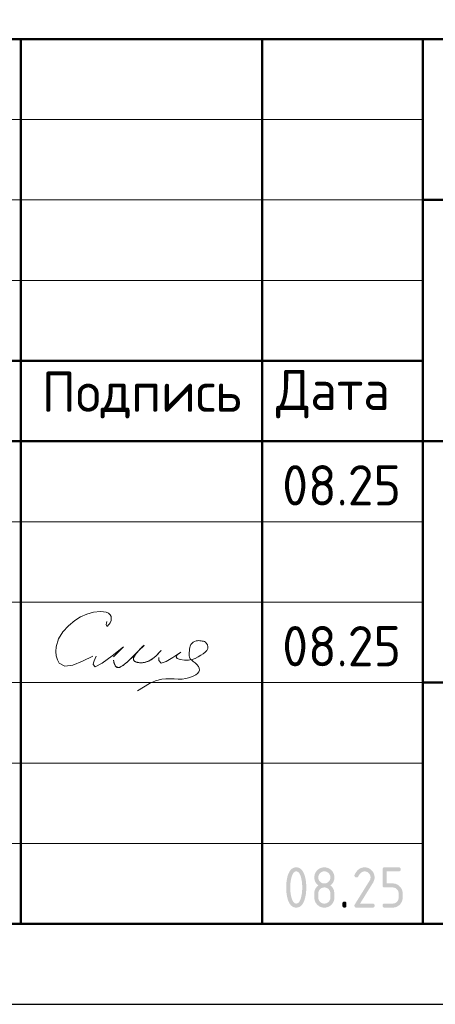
# Model space of a CAD drawing. Header units: millimetres. Extents: x 0 to 21000, y -5 to 14850.
# Tile 3 of 18: x 13496 to 14789, y 0 to 3060. Entities that reach past the tile are written whole.
import ezdxf

# ---------------------------------------------------------------- set-up
doc = ezdxf.new("R2010")
doc.units = ezdxf.units.MM
doc.layers.add('Standard', color=7, linetype='Continuous', lineweight=25)
doc.styles.add('ISOCPEUR', font='txt')

msp = doc.modelspace()

# ---------------------------------------------------------------- hatches: boundary and pattern name
at = {"layer": 'Standard', "linetype": 'Continuous', "lineweight": 25, "transparency": 33554687}
h = msp.add_hatch(color=7, dxfattribs=at)
h.paths.add_polyline_path([(14374.9, 363.1), (14374.9, 367), (14374.7, 370.8), (14374.5, 374.6), (14374.1, 378.2), (14373.7, 381.9), (14373.1, 385.4), (14372.4, 389), (14371.6, 392.4), (14371, 395), (14370.3, 397.3), (14369.6, 399.5), (14368.8, 401.5), (14368, 403.4), (14367.1, 405), (14366.2, 406.6), (14365.3, 407.9), (14364.3, 409.2), (14363.3, 410.2), (14362.2, 411.2), (14361.1, 411.8), (14360, 412.5), (14358.8, 412.8), (14357.5, 413.1), (14356.2, 413.1), (14355, 413.1), (14353.8, 412.8), (14352.6, 412.5), (14351.4, 411.8), (14350.3, 411.2), (14349.3, 410.2), (14348.2, 409.2), (14347.3, 407.9), (14346.3, 406.6), (14345.5, 405), (14344.6, 403.4), (14343.8, 401.4), (14343, 399.5), (14342.3, 397.2), (14341.6, 394.9), (14341, 392.3), (14340.1, 388.8), (14339.5, 385.2), (14338.8, 381.6), (14338.4, 378), (14338, 374.4), (14337.8, 370.6), (14337.6, 366.9), (14337.6, 363.1), (14337.6, 359.3), (14337.8, 355.5), (14338, 351.8), (14338.4, 348.1), (14338.8, 344.5), (14339.4, 340.9), (14340, 337.3), (14340.9, 333.9), (14341.5, 331.3), (14342.2, 329), (14342.9, 326.8), (14343.7, 324.8), (14344.5, 322.9), (14345.4, 321.3), (14346.3, 319.6), (14347.2, 318.4), (14348.2, 317.1), (14349.2, 316.1), (14350.3, 315.1), (14351.4, 314.5), (14352.5, 313.8), (14353.7, 313.5), (14354.9, 313.2), (14356.2, 313.2), (14357.5, 313.2), (14358.8, 313.5), (14360, 313.8), (14361.1, 314.5), (14362.2, 315.1), (14363.3, 316.1), (14364.3, 317.1), (14365.3, 318.4), (14366.2, 319.6), (14367.1, 321.3), (14368, 322.9), (14368.8, 324.8), (14369.6, 326.8), (14370.3, 329), (14371, 331.3), (14371.6, 333.9), (14372.4, 337.3), (14373.1, 340.9), (14373.7, 344.5), (14374.1, 348.1), (14374.5, 351.8), (14374.7, 355.5), (14374.9, 359.3)])
h.paths.add_polyline_path([(14387.4, 363.1), (14387.4, 360.4), (14387.4, 357.7), (14387.3, 355), (14387.1, 352.3), (14386.9, 349.7), (14386.7, 347.2), (14386.4, 344.7), (14386.1, 342.3), (14385.7, 339.9), (14385.3, 337.6), (14384.9, 335.3), (14384.4, 333), (14383.8, 330.8), (14383.2, 328.7), (14382.6, 326.5), (14382, 324.5), (14381, 321.5), (14379.8, 318.9), (14378.6, 316.3), (14377.3, 314.1), (14376, 311.8), (14374.6, 310), (14373.1, 308.1), (14371.5, 306.6), (14369.9, 305.1), (14368.1, 304), (14366.4, 302.9), (14364.5, 302.1), (14362.6, 301.4), (14360.5, 301), (14358.5, 300.6), (14356.2, 300.6), (14354, 300.6), (14352, 301), (14349.9, 301.4), (14348, 302.1), (14346.1, 302.9), (14344.3, 304), (14342.6, 305.1), (14341, 306.6), (14339.4, 308.1), (14337.9, 309.9), (14336.5, 311.8), (14335.2, 314), (14333.9, 316.2), (14332.7, 318.8), (14331.5, 321.4), (14330.5, 324.4), (14329.8, 326.4), (14329.2, 328.6), (14328.6, 330.7), (14328.1, 332.9), (14327.6, 335.2), (14327.2, 337.5), (14326.8, 339.8), (14326.4, 342.2), (14326.1, 344.7), (14325.8, 347.2), (14325.6, 349.7), (14325.4, 352.3), (14325.2, 354.9), (14325.1, 357.6), (14325.1, 360.3), (14325.1, 363.1), (14325.1, 365.9), (14325.1, 368.7), (14325.2, 371.4), (14325.4, 374), (14325.6, 376.6), (14325.8, 379.1), (14326.1, 381.6), (14326.4, 384), (14326.8, 386.5), (14327.2, 388.8), (14327.6, 391.1), (14328.1, 393.3), (14328.6, 395.6), (14329.2, 397.7), (14329.8, 399.8), (14330.5, 401.9), (14331.5, 404.8), (14332.7, 407.4), (14333.9, 410), (14335.2, 412.3), (14336.5, 414.5), (14337.9, 416.4), (14339.4, 418.2), (14341, 419.7), (14342.6, 421.2), (14344.3, 422.3), (14346.1, 423.4), (14348, 424.2), (14349.9, 424.9), (14352, 425.3), (14354, 425.6), (14356.2, 425.6), (14358.5, 425.6), (14360.5, 425.3), (14362.6, 424.9), (14364.5, 424.2), (14366.4, 423.4), (14368.1, 422.3), (14369.9, 421.2), (14371.5, 419.7), (14373.1, 418.2), (14374.6, 416.3), (14376, 414.5), (14377.3, 412.2), (14378.6, 410), (14379.8, 407.4), (14381, 404.8), (14382, 401.8), (14382.6, 399.7), (14383.2, 397.6), (14383.8, 395.5), (14384.4, 393.3), (14384.9, 391), (14385.3, 388.7), (14385.7, 386.4), (14386.1, 384), (14386.4, 381.6), (14386.7, 379.1), (14386.9, 376.5), (14387.1, 373.9), (14387.3, 371.3), (14387.4, 368.6), (14387.4, 365.9)], flags=16)
h = msp.add_hatch(color=7, dxfattribs=at)
h.paths.add_polyline_path([(14443.7, 313.2), (14445.6, 313.2), (14447.4, 313.5), (14449.2, 313.8), (14450.9, 314.5), (14452.6, 315.2), (14454.1, 316.2), (14455.6, 317.2), (14456.9, 318.6), (14458.3, 320), (14459.3, 321.5), (14460.3, 323), (14461, 324.7), (14461.7, 326.3), (14462, 328.1), (14462.3, 329.9), (14462.3, 331.9), (14462.3, 344.4), (14462.3, 346.4), (14462, 348.1), (14461.7, 349.9), (14461, 351.6), (14460.3, 353.3), (14459.3, 354.8), (14458.2, 356.3), (14456.9, 357.7), (14455.5, 359), (14454, 360.1), (14452.5, 361.1), (14450.8, 361.8), (14449.2, 362.5), (14447.4, 362.8), (14445.6, 363.2), (14443.7, 363.2), (14441.7, 363.2), (14439.9, 362.8), (14438.1, 362.5), (14436.5, 361.8), (14434.8, 361.1), (14433.3, 360.1), (14431.8, 359.1), (14430.4, 357.7), (14429.1, 356.3), (14428.1, 354.8), (14427, 353.3), (14426.4, 351.7), (14425.7, 350), (14425.3, 348.2), (14425, 346.4), (14425, 344.4), (14425, 331.9), (14425, 329.9), (14425.3, 328.1), (14425.7, 326.3), (14426.4, 324.7), (14427, 323), (14428.1, 321.5), (14429.1, 320), (14430.4, 318.6), (14431.8, 317.2), (14433.3, 316.2), (14434.8, 315.2), (14436.5, 314.5), (14438.1, 313.8), (14439.9, 313.5), (14441.7, 313.2)])
h.paths.add_polyline_path([(14443.7, 300.6), (14442.1, 300.6), (14440.5, 300.8), (14438.9, 300.9), (14437.4, 301.2), (14435.9, 301.5), (14434.5, 301.9), (14433.1, 302.4), (14431.7, 302.9), (14430.3, 303.5), (14429, 304.2), (14427.7, 304.9), (14426.4, 305.8), (14425.1, 306.6), (14423.9, 307.6), (14422.7, 308.6), (14421.6, 309.8), (14420.5, 310.9), (14419.5, 312.1), (14418.5, 313.3), (14417.6, 314.6), (14416.8, 315.9), (14416, 317.2), (14415.3, 318.5), (14414.8, 319.9), (14414.2, 321.3), (14413.8, 322.7), (14413.3, 324.1), (14413.1, 325.6), (14412.8, 327.1), (14412.6, 328.7), (14412.5, 330.3), (14412.5, 331.9), (14412.5, 344.4), (14412.5, 346.3), (14412.7, 348.2), (14412.9, 350), (14413.3, 351.8), (14413.7, 353.5), (14414.2, 355.2), (14414.8, 356.8), (14415.6, 358.4), (14416.4, 360), (14417.4, 361.4), (14418.4, 362.9), (14419.5, 364.3), (14420.7, 365.7), (14422.1, 366.9), (14423.4, 368.2), (14425, 369.4), (14423.4, 370.6), (14422.1, 371.9), (14420.7, 373.1), (14419.5, 374.5), (14418.4, 375.9), (14417.4, 377.3), (14416.4, 378.8), (14415.6, 380.4), (14414.8, 381.9), (14414.2, 383.6), (14413.7, 385.3), (14413.3, 387), (14412.9, 388.8), (14412.7, 390.6), (14412.5, 392.4), (14412.5, 394.4), (14412.5, 396), (14412.6, 397.6), (14412.8, 399.1), (14413.1, 400.6), (14413.3, 402.1), (14413.8, 403.6), (14414.2, 405), (14414.8, 406.4), (14415.3, 407.8), (14416, 409.1), (14416.8, 410.4), (14417.6, 411.7), (14418.5, 413), (14419.5, 414.2), (14420.5, 415.4), (14421.6, 416.5), (14422.7, 417.6), (14423.9, 418.6), (14425.1, 419.6), (14426.4, 420.5), (14427.7, 421.4), (14429, 422.1), (14430.3, 422.8), (14431.7, 423.4), (14433.1, 423.9), (14434.5, 424.4), (14435.9, 424.8), (14437.4, 425.1), (14438.9, 425.4), (14440.5, 425.5), (14442.1, 425.6), (14443.7, 425.6), (14445.3, 425.6), (14446.9, 425.5), (14448.4, 425.4), (14449.9, 425.1), (14451.4, 424.8), (14452.8, 424.4), (14454.3, 423.9), (14455.7, 423.4), (14457, 422.8), (14458.4, 422.1), (14459.7, 421.4), (14460.9, 420.5), (14462.2, 419.6), (14463.4, 418.6), (14464.6, 417.6), (14465.7, 416.5), (14466.9, 415.4), (14467.9, 414.2), (14468.9, 413), (14469.7, 411.7), (14470.6, 410.4), (14471.3, 409.1), (14472, 407.8), (14472.6, 406.4), (14473.2, 405), (14473.6, 403.6), (14474, 402.1), (14474.3, 400.6), (14474.6, 399.1), (14474.7, 397.6), (14474.9, 396), (14474.9, 394.4), (14474.9, 392.4), (14474.7, 390.6), (14474.5, 388.8), (14474.1, 387), (14473.7, 385.3), (14473.1, 383.6), (14472.5, 381.9), (14471.7, 380.4), (14471, 378.8), (14470, 377.3), (14469, 375.9), (14467.8, 374.5), (14466.7, 373.1), (14465.3, 371.9), (14463.9, 370.6), (14462.3, 369.4), (14464.6, 367.7), (14466.4, 365.8), (14468.3, 363.9), (14469.7, 361.8), (14471.1, 359.7), (14472.1, 357.4), (14473.1, 355.1), (14473.7, 352.6), (14473.9, 352), (14474, 351.2), (14474.1, 350.4), (14474.2, 349.5), (14474.3, 348.5), (14474.4, 347.4), (14474.5, 346.2), (14474.6, 344.9), (14474.6, 343.6), (14474.7, 342.2), (14474.8, 340.7), (14474.8, 339.1), (14474.8, 337.5), (14474.8, 335.7), (14474.9, 333.9), (14474.9, 331.9), (14474.9, 330.3), (14474.7, 328.7), (14474.6, 327.1), (14474.3, 325.6), (14474, 324.1), (14473.6, 322.7), (14473.2, 321.3), (14472.6, 319.9), (14472, 318.5), (14471.3, 317.2), (14470.6, 315.9), (14469.7, 314.6), (14468.9, 313.3), (14467.9, 312.1), (14466.9, 310.9), (14465.7, 309.8), (14464.6, 308.6), (14463.4, 307.6), (14462.2, 306.6), (14460.9, 305.8), (14459.7, 304.9), (14458.4, 304.2), (14457, 303.5), (14455.7, 302.9), (14454.3, 302.4), (14452.8, 301.9), (14451.4, 301.5), (14449.9, 301.2), (14448.4, 300.9), (14446.9, 300.8), (14445.3, 300.6)], flags=16)
h.paths.add_polyline_path([(14443.7, 375.6), (14445.6, 375.6), (14447.4, 376), (14449.2, 376.3), (14450.9, 377), (14452.6, 377.7), (14454.1, 378.7), (14455.6, 379.7), (14456.9, 381.1), (14458.3, 382.4), (14459.3, 383.9), (14460.3, 385.4), (14461, 387.1), (14461.7, 388.8), (14462, 390.6), (14462.3, 392.4), (14462.3, 394.4), (14462.3, 396.3), (14462, 398.1), (14461.7, 399.9), (14461, 401.6), (14460.3, 403.2), (14459.3, 404.7), (14458.2, 406.2), (14456.9, 407.6), (14455.5, 409), (14454, 410), (14452.5, 411.1), (14450.8, 411.7), (14449.2, 412.4), (14447.4, 412.8), (14445.6, 413.1), (14443.7, 413.1), (14441.7, 413.1), (14439.9, 412.8), (14438.1, 412.4), (14436.5, 411.7), (14434.8, 411.1), (14433.3, 410), (14431.8, 409), (14430.4, 407.7), (14429.1, 406.3), (14428.1, 404.8), (14427, 403.3), (14426.4, 401.6), (14425.7, 400), (14425.3, 398.1), (14425, 396.3), (14425, 394.4), (14425, 392.4), (14425.3, 390.6), (14425.7, 388.8), (14426.4, 387.1), (14427, 385.4), (14428.1, 383.9), (14429.1, 382.4), (14430.4, 381.1), (14431.8, 379.7), (14433.3, 378.7), (14434.8, 377.7), (14436.5, 377), (14438.1, 376.3), (14439.9, 376), (14441.7, 375.6)])
for points in [[(14568.6, 425.6), (14570.2, 425.6), (14571.8, 425.5), (14573.3, 425.4), (14574.8, 425.1), (14576.3, 424.8), (14577.8, 424.4), (14579.2, 423.9), (14580.6, 423.4), (14582, 422.8), (14583.3, 422.1), (14584.6, 421.4), (14585.9, 420.5), (14587.1, 419.6), (14588.3, 418.6), (14589.5, 417.6), (14590.7, 416.5), (14591.8, 415.4), (14592.8, 414.2), (14593.8, 413), (14594.7, 411.7), (14595.5, 410.4), (14596.3, 409.1), (14597, 407.8), (14597.5, 406.4), (14598.1, 405), (14598.5, 403.6), (14599, 402.1), (14599.2, 400.6), (14599.5, 399.1), (14599.7, 397.6), (14599.8, 396), (14599.8, 394.4), (14599.8, 392.2), (14599.5, 389.9), (14599.1, 387.7), (14598.4, 385.5), (14597.7, 383.2), (14596.6, 380.9), (14595.6, 378.7), (14594.1, 376.4), (14554.8, 313.2), (14593.6, 313.2), (14594.4, 313.2), (14595, 313.1), (14595.7, 313), (14596.3, 312.8), (14596.9, 312.6), (14597.4, 312.3), (14597.9, 312), (14598.3, 311.6), (14598.7, 311.2), (14598.9, 310.7), (14599.2, 310.2), (14599.4, 309.6), (14599.6, 309.1), (14599.7, 308.4), (14599.8, 307.7), (14599.8, 306.9), (14599.8, 306.1), (14599.7, 305.4), (14599.6, 304.8), (14599.4, 304.2), (14599.2, 303.6), (14598.9, 303.1), (14598.7, 302.6), (14598.3, 302.2), (14597.9, 301.8), (14597.4, 301.5), (14596.9, 301.2), (14596.3, 301), (14595.7, 300.8), (14595, 300.7), (14594.4, 300.6), (14593.6, 300.6), (14543.6, 300.6), (14542.8, 300.6), (14542.1, 300.7), (14541.4, 300.8), (14540.9, 301), (14540.3, 301.2), (14539.8, 301.5), (14539.3, 301.8), (14538.9, 302.2), (14538.5, 302.6), (14538.2, 303.1), (14537.9, 303.6), (14537.7, 304.2), (14537.5, 304.7), (14537.4, 305.4), (14537.3, 306.1), (14537.3, 306.9), (14537.3, 307.8), (14537.6, 308.7), (14537.9, 309.6), (14538.4, 310.5), (14584.2, 384.1), (14585, 385.3), (14585.6, 386.6), (14586.2, 387.9), (14586.5, 389.1), (14586.9, 390.4), (14587.1, 391.7), (14587.3, 393.1), (14587.3, 394.4), (14587.3, 396.3), (14587, 398.1), (14586.6, 399.9), (14585.9, 401.6), (14585.3, 403.2), (14584.2, 404.7), (14583.2, 406.3), (14581.8, 407.6), (14580.5, 409), (14578.9, 410), (14577.4, 411.1), (14575.8, 411.7), (14574.1, 412.4), (14572.3, 412.8), (14570.5, 413.1), (14568.6, 413.1), (14567.3, 413.1), (14566, 412.9), (14564.7, 412.6), (14563.4, 412.1), (14562.1, 411.6), (14560.9, 410.9), (14559.6, 410.2), (14558.4, 409.2), (14557.2, 408.2), (14556, 407), (14554.8, 405.8), (14553.6, 404.3), (14552.4, 402.8), (14551.3, 401.1), (14550.1, 399.4), (14549, 397.4), (14548.6, 396.6), (14548, 396.1), (14547.5, 395.5), (14546.8, 395.1), (14546.1, 394.8), (14545.3, 394.6), (14544.5, 394.4), (14543.6, 394.4), (14542.8, 394.4), (14542.1, 394.5), (14541.4, 394.6), (14540.9, 394.8), (14540.3, 395), (14539.8, 395.3), (14539.3, 395.6), (14538.9, 395.9), (14538.5, 396.3), (14538.2, 396.8), (14537.9, 397.3), (14537.7, 397.9), (14537.5, 398.5), (14537.4, 399.2), (14537.3, 399.8), (14537.3, 400.6), (14537.3, 401.3), (14537.5, 402), (14537.6, 402.6), (14537.9, 403.2), (14539.4, 406), (14540.9, 408.4), (14542.5, 410.9), (14544.2, 413), (14545.9, 415.1), (14547.7, 416.9), (14549.5, 418.6), (14551.4, 420), (14553.3, 421.4), (14555.3, 422.5), (14557.4, 423.5), (14559.5, 424.2), (14561.7, 424.9), (14563.9, 425.3), (14566.2, 425.6)], [(14624.8, 369.4), (14624.8, 419.4), (14624.8, 420.2), (14624.9, 420.9), (14625, 421.5), (14625.2, 422.1), (14625.4, 422.7), (14625.7, 423.2), (14626, 423.7), (14626.4, 424.1), (14626.7, 424.5), (14627.2, 424.8), (14627.7, 425.1), (14628.3, 425.3), (14628.9, 425.4), (14629.6, 425.5), (14630.3, 425.6), (14631, 425.6), (14674.7, 425.6), (14675.4, 425.6), (14676.1, 425.5), (14676.8, 425.4), (14677.4, 425.3), (14678, 425.1), (14678.5, 424.8), (14679, 424.5), (14679.3, 424.1), (14679.7, 423.7), (14680, 423.2), (14680.3, 422.7), (14680.5, 422.1), (14680.7, 421.5), (14680.8, 420.8), (14680.9, 420.2), (14680.9, 419.4), (14680.9, 418.6), (14680.8, 417.9), (14680.7, 417.2), (14680.5, 416.6), (14680.3, 416.1), (14680, 415.6), (14679.7, 415.1), (14679.3, 414.7), (14679, 414.3), (14678.5, 414), (14678, 413.7), (14677.4, 413.5), (14676.8, 413.3), (14676.1, 413.2), (14675.4, 413.1), (14674.7, 413.1), (14637.3, 413.1), (14637.3, 375.7), (14656, 375.7), (14657.6, 375.7), (14659.2, 375.5), (14660.8, 375.4), (14662.2, 375.1), (14663.7, 374.8), (14665.2, 374.4), (14666.6, 373.9), (14668, 373.4), (14669.4, 372.8), (14670.7, 372.1), (14672, 371.4), (14673.3, 370.5), (14674.5, 369.6), (14675.7, 368.6), (14676.9, 367.6), (14678.1, 366.5), (14679.2, 365.3), (14680.2, 364.1), (14681.2, 362.9), (14682.1, 361.7), (14682.9, 360.4), (14683.6, 359.1), (14684.3, 357.7), (14684.9, 356.4), (14685.5, 355), (14685.9, 353.5), (14686.3, 352.1), (14686.6, 350.6), (14686.9, 349.1), (14687, 347.6), (14687.2, 346), (14687.2, 344.4), (14687.2, 331.9), (14687.2, 330.3), (14687, 328.7), (14686.9, 327.2), (14686.6, 325.7), (14686.3, 324.1), (14685.9, 322.7), (14685.5, 321.3), (14684.9, 319.9), (14684.3, 318.5), (14683.6, 317.2), (14682.9, 315.9), (14682, 314.6), (14681.2, 313.3), (14680.2, 312.1), (14679.2, 310.9), (14678, 309.8), (14676.9, 308.6), (14675.7, 307.6), (14674.5, 306.6), (14673.2, 305.8), (14671.9, 304.9), (14670.6, 304.2), (14669.3, 303.5), (14667.9, 302.9), (14666.5, 302.4), (14665.1, 301.9), (14663.7, 301.5), (14662.2, 301.2), (14660.7, 300.9), (14659.1, 300.8), (14657.6, 300.6), (14656, 300.6), (14631, 300.6), (14630.3, 300.6), (14629.6, 300.7), (14628.9, 300.8), (14628.3, 301), (14627.7, 301.2), (14627.2, 301.5), (14626.7, 301.8), (14626.4, 302.2), (14626, 302.6), (14625.7, 303.1), (14625.4, 303.6), (14625.2, 304.2), (14625, 304.8), (14624.9, 305.4), (14624.8, 306.1), (14624.8, 306.9), (14624.8, 307.7), (14624.9, 308.4), (14625, 309.1), (14625.2, 309.6), (14625.4, 310.2), (14625.7, 310.7), (14626, 311.2), (14626.4, 311.6), (14626.7, 312), (14627.2, 312.3), (14627.7, 312.6), (14628.3, 312.8), (14628.9, 313), (14629.6, 313.1), (14630.3, 313.2), (14631, 313.2), (14656, 313.2), (14657.9, 313.2), (14659.7, 313.5), (14661.5, 313.8), (14663.2, 314.5), (14664.9, 315.2), (14666.4, 316.2), (14667.9, 317.2), (14669.2, 318.6), (14670.6, 320), (14671.6, 321.5), (14672.6, 323), (14673.3, 324.7), (14674, 326.3), (14674.3, 328.1), (14674.7, 329.9), (14674.7, 331.9), (14674.7, 344.4), (14674.7, 346.3), (14674.3, 348.1), (14674, 349.9), (14673.3, 351.6), (14672.6, 353.3), (14671.6, 354.8), (14670.6, 356.3), (14669.2, 357.7), (14667.8, 359), (14666.3, 360.1), (14664.8, 361.1), (14663.1, 361.8), (14661.5, 362.5), (14659.7, 362.8), (14657.9, 363.1), (14656, 363.1), (14631, 363.1), (14630.3, 363.1), (14629.6, 363.2), (14628.9, 363.3), (14628.3, 363.5), (14627.7, 363.7), (14627.2, 364), (14626.7, 364.3), (14626.4, 364.7), (14626, 365.1), (14625.7, 365.6), (14625.4, 366.1), (14625.2, 366.7), (14625, 367.2), (14624.9, 367.9), (14624.8, 368.6)], [(14499.9, 313.2), (14499.9, 313.9), (14500, 314.6), (14500.1, 315.3), (14500.3, 315.9), (14500.5, 316.5), (14500.8, 317), (14501.1, 317.5), (14501.5, 317.9), (14501.9, 318.3), (14502.4, 318.5), (14502.8, 318.8), (14503.4, 319), (14504, 319.2), (14504.7, 319.3), (14505.4, 319.4), (14506.2, 319.4), (14507, 319.4), (14507.6, 319.3), (14508.3, 319.2), (14508.9, 319), (14509.5, 318.8), (14510, 318.5), (14510.5, 318.3), (14510.9, 317.9), (14511.3, 317.5), (14511.6, 317), (14511.8, 316.5), (14512, 315.9), (14512.2, 315.3), (14512.3, 314.6), (14512.4, 313.9), (14512.4, 313.2), (14512.4, 306.9), (14512.4, 306.1), (14512.3, 305.4), (14512.2, 304.8), (14512, 304.2), (14511.8, 303.6), (14511.6, 303.1), (14511.3, 302.6), (14510.9, 302.2), (14510.5, 301.8), (14510, 301.5), (14509.5, 301.2), (14508.9, 301), (14508.3, 300.8), (14507.6, 300.7), (14507, 300.6), (14506.2, 300.6), (14505.4, 300.6), (14504.7, 300.7), (14504, 300.8), (14503.4, 301), (14502.8, 301.2), (14502.4, 301.5), (14501.9, 301.8), (14501.5, 302.2), (14501.1, 302.6), (14500.8, 303.1), (14500.5, 303.6), (14500.3, 304.2), (14500.1, 304.8), (14500, 305.4), (14499.9, 306.1), (14499.9, 306.9)]]:
    msp.add_hatch(color=7, dxfattribs=at).paths.add_polyline_path(points, flags=16)

# ---------------------------------------------------------------- linework, layer by layer
at = {"layer": 'Standard', "color": 7, "linetype": 'Continuous', "lineweight": 50, "transparency": 33554687}
for p, q in [((11500, 3000), (20750, 3000)), ((13500, 250), (13500, 3000)), ((14250, 250), (14250, 3000)), ((14750, 250), (14750, 3000)), ((14750, 2500), (20750, 2500)), ((11500, 2000), (14750, 2000)), ((11500, 2000), (14750, 2000)), ((11500, 1750), (14750, 1750)), ((11500, 1750), (14750, 1750)), ((14750, 1750), (20750, 1750)), ((14750, 1000), (20750, 1000))]:
    msp.add_line(p, q, dxfattribs=at)
at = {"layer": 'Standard', "color": 7, "linetype": 'Continuous', "lineweight": 13, "transparency": 33554687}
for p, q in [((11500, 2750), (14750, 2750)), ((11500, 2500), (14750, 2500)), ((11500, 2250), (14750, 2250)), ((11500, 1500), (14750, 1500)), ((11500, 1250), (14750, 1250)), ((11500, 1250), (14750, 1250)), ((11500, 1000), (14750, 1000)), ((11500, 1000), (14750, 1000)), ((11500, 750), (14750, 750)), ((11500, 500), (14750, 500))]:
    msp.add_line(p, q, dxfattribs=at)
at = {"layer": 'Standard', "color": 7, "linetype": 'Continuous', "lineweight": 25, "transparency": 33554687}
msp.add_line((11500, 250), (20750, 250), dxfattribs=at)
msp.add_line((11500, 250), (20750, 250), dxfattribs=at)
msp.add_line((11500, 250), (20750, 250), dxfattribs=at)
msp.add_lwpolyline([(0, 0), (21000, 0), (21000, 14850), (0, 14850), (0, 0)], close=True, dxfattribs=at)
at = {"layer": 'Standard', "color": 7, "linetype": 'Continuous', "lineweight": 50, "transparency": 33554687}
msp.add_lwpolyline([(1000, 14600), (20750, 14600), (20750, 250), (1000, 250), (1000, 14600)], close=True, dxfattribs=at)
at = {"layer": 'Standard', "color": 7, "linetype": 'Continuous', "lineweight": 25, "transparency": 33554687}
msp.add_lwpolyline([(20750, 3000), (11500, 3000), (11500, 250), (20750, 250), (20750, 3000)], dxfattribs=at)
at = {"layer": 'Standard', "color": 250, "linetype": 'Continuous', "lineweight": 18, "true_color": 0x2d2d2d, "transparency": 33554687}
for points in [[(13766.8, 1190.3), (13766.1, 1185), (13765.6, 1180.4), (13765.8, 1176.9), (13766.8, 1175.3), (13768.9, 1175.8), (13771.7, 1178.2), (13774.7, 1181.7), (13777.4, 1185.9), (13780.3, 1192.9), (13781.2, 1199.7), (13780.2, 1205.8), (13777.4, 1210.9), (13772, 1215.5), (13764.8, 1218.4), (13756.6, 1219.9), (13748, 1220.5), (13725.6, 1218.8), (13705, 1213), (13685.8, 1204), (13667.7, 1192.5), (13647.5, 1176.5), (13629.9, 1157.8), (13616.6, 1136), (13609.4, 1110.8), (13608.7, 1096.7), (13609.9, 1082.9), (13613.3, 1070.5), (13618.7, 1060.7), (13636.7, 1051.3), (13661.8, 1054.6), (13691.6, 1066.3), (13723.8, 1082.2)], [(13733.8, 1082.2), (13730.7, 1074.8), (13728, 1067.8), (13725.8, 1061.5), (13724.6, 1056.3), (13731.1, 1049.3), (13752.3, 1060.2), (13783.4, 1082.9), (13819.4, 1111.6)], [(13935.9, 1099.6), (13935.6, 1099.3), (13935.4, 1099), (13935.1, 1098.7), (13934.9, 1098.4), (13931.1, 1094.4), (13927.3, 1090.3), (13923.4, 1086.4), (13919.4, 1082.5), (13916.8, 1080.2), (13914.3, 1078), (13911.6, 1075.9), (13908.9, 1073.8), (13906.6, 1072.3), (13904.3, 1070.8), (13902, 1069.4), (13899.5, 1068), (13897.4, 1067), (13895.2, 1066), (13893, 1065.1), (13890.8, 1064.3), (13888.7, 1063.6), (13886.5, 1063), (13884.4, 1062.5), (13882.2, 1062.2), (13880, 1061.9), (13877.9, 1061.7), (13875.7, 1061.6), (13873.6, 1061.5), (13871.4, 1061.6), (13869.2, 1061.8), (13867, 1062), (13864.8, 1062.4), (13863.1, 1062.7), (13861.3, 1063.2), (13859.6, 1063.7), (13857.9, 1064.3), (13856.8, 1064.7), (13855.7, 1065.2), (13854.7, 1065.8), (13853.7, 1066.5), (13853.1, 1066.9), (13852.6, 1067.4), (13852, 1067.9), (13851.5, 1068.5), (13851.2, 1069), (13850.9, 1069.5), (13850.7, 1070.1), (13850.4, 1070.6), (13850.3, 1071.2), (13850.1, 1071.9), (13850.1, 1072.5), (13850, 1073.2), (13850.1, 1074.1), (13850.2, 1075), (13850.4, 1075.8), (13850.6, 1076.7), (13851, 1078.1), (13851.6, 1079.4), (13852.2, 1080.7), (13852.8, 1081.9), (13854.1, 1084), (13855.4, 1085.9), (13856.8, 1087.9), (13858.2, 1089.8), (13860.9, 1093.2), (13863.7, 1096.5), (13866.6, 1099.7), (13869.7, 1102.8), (13873.1, 1106), (13876.6, 1109.2), (13880, 1112.6), (13883.4, 1116.2), (13883.5, 1116.3), (13883.6, 1116.4), (13883.7, 1116.5), (13883.8, 1116.6), (13883.8, 1116.6), (13883.8, 1116.6), (13883.8, 1116.6), (13883.8, 1116.6), (13883.8, 1116.6), (13883.8, 1116.6), (13883.8, 1116.6), (13883.8, 1116.6), (13883.8, 1116.6), (13883.8, 1116.6), (13883.8, 1116.6), (13883.8, 1116.6), (13883.8, 1116.6), (13883.8, 1116.6), (13883.8, 1116.6), (13883.8, 1116.5), (13883.8, 1116.5), (13883.7, 1116.4), (13883.6, 1116.3), (13883.6, 1116.2), (13877.4, 1110.8), (13871.8, 1105.2), (13866.4, 1099.5), (13861.1, 1093.8), (13853.5, 1085.9), (13845.6, 1078), (13837.6, 1070.4), (13829.3, 1062.9), (13826.5, 1060.4), (13823.6, 1057.9), (13820.6, 1055.5), (13817.6, 1053.3), (13815.8, 1052), (13814, 1050.8), (13812.2, 1049.7), (13810.2, 1048.7), (13809, 1048.2), (13807.8, 1047.7), (13806.6, 1047.3), (13805.3, 1046.9), (13804.4, 1046.7), (13803.5, 1046.6), (13802.6, 1046.6), (13801.7, 1046.6), (13801, 1046.7), (13800.3, 1046.8), (13799.7, 1046.9), (13799, 1047.2), (13798.4, 1047.4), (13797.8, 1047.8), (13797.2, 1048.1), (13796.6, 1048.6), (13796, 1049.1), (13795.4, 1049.7), (13794.9, 1050.4), (13794.4, 1051.1), (13793.6, 1052.3), (13792.9, 1053.6), (13792.3, 1054.9), (13791.7, 1056.3), (13790.5, 1059.6), (13789.4, 1062.9), (13788.5, 1066.3), (13787.6, 1069.8)], [(13787.6, 1069.8), (13789.2, 1064), (13790.9, 1058.5), (13792.8, 1053.7), (13795.1, 1050), (13804.3, 1046.7), (13816.6, 1052.6), (13831.4, 1064.8), (13848, 1080.8), (13861.9, 1094.6), (13874.2, 1106.7), (13882.1, 1114.7), (13883.3, 1116.2), (13880.8, 1113.9), (13876.6, 1109.8), (13871.3, 1104.5), (13865.6, 1098.5), (13858.5, 1090.1), (13852.9, 1082), (13850.1, 1074.6), (13851.5, 1068.6), (13854.5, 1065.9), (13858.9, 1063.9), (13864, 1062.5), (13869.5, 1061.8), (13882.4, 1062.2), (13894.2, 1065.6), (13905, 1071.2), (13914.7, 1078.4), (13920.3, 1083.4), (13925.6, 1088.6), (13930.8, 1094.1), (13935.9, 1099.6)], [(13819.4, 1111.6), (13811.4, 1103.6), (13803.5, 1095.7), (13795.5, 1087.7), (13787.6, 1079.8)], [(13996.9, 1094.4), (13991.9, 1090.7), (13987.5, 1087), (13984.3, 1083.5), (13982.8, 1080.3), (13986, 1075), (13995.6, 1071.5), (14008.5, 1069.6), (14021.7, 1069.7), (14033, 1071.6), (14042.4, 1075.1), (14051, 1079.7), (14059.8, 1085.2), (14066.7, 1089.4), (14073.1, 1094.2), (14078.3, 1099.7), (14081, 1106.4), (14081.1, 1111.6), (14079.8, 1116.9), (14077.3, 1121.7), (14073.7, 1125.5), (14070.7, 1127.2), (14067.4, 1128.4), (14063.9, 1129.2), (14060.3, 1129.7), (14056.5, 1130.1), (14052.8, 1130.3), (14049.1, 1130.2), (14045.4, 1129.7), (14040.3, 1128), (14035.7, 1125.4), (14031.6, 1121.9), (14028.5, 1117.9), (14026.5, 1113.6), (14025.3, 1109), (14024.6, 1104.1), (14024, 1099.1), (14023.3, 1093.8), (14022.9, 1088.6), (14023, 1083.6), (14024, 1079.1), (14026.8, 1074.3), (14031.1, 1070), (14036.2, 1065.8), (14041.7, 1061.4), (14047.3, 1056.1), (14051.9, 1050.3), (14054.8, 1044.4), (14055.4, 1038.5), (14053.3, 1033.3), (14049.2, 1028.6), (14043.8, 1024.4), (14037.7, 1020.8), (14025.4, 1015.5), (14013.3, 1012.4), (14001, 1011), (13988.7, 1010.7), (13976.2, 1011.2), (13963.5, 1011.7), (13951, 1011.7), (13938.7, 1010.7), (13918.8, 1005.6), (13899.7, 997), (13881.1, 986.1), (13862.9, 974)], [(13928.8, 1078.4), (13928.7, 1075.7), (13928.6, 1073.1), (13928.6, 1070.6), (13928.8, 1068.4), (13936, 1060.6), (13951.6, 1065.1), (13972.9, 1077.7), (13996.9, 1094.4)]]:
    msp.add_lwpolyline(points, dxfattribs=at)

# ---------------------------------------------------------------- texts
at = {"layer": 'Standard', "color": 7, "linetype": 'Continuous', "lineweight": 13, "transparency": 33554687, "insert": (11500, 4097.3), "char_height": 140, "width": 5413.45, "attachment_point": 1, "line_spacing_factor": 1.084337}
msp.add_mtext('\\A1;{\\fISOCPEUR|i0|b0;\\H139.999998;\\W1.000000;\\C7;1. Общие указания см. лист 1}\\P{\\fISOCPEUR|i0|b0;\\H139.999998;\\W1.000000;\\C7;2. Спецификацию элементов, Ведомость деталей см. лист 5}\\P{\\fISOCPEUR|i0|b0;\\H139.999998;\\W1.000000;\\C7;Ведомость расхода стали см. лист 1.1.}\\P{\\fISOCPEUR|i0|b0;\\H139.999998;\\W1.000000;\\C7;3. Сечения а-а...в-в см. лист 6}\\P', dxfattribs=at)
at = {"layer": 'Standard', "color": 7, "linetype": 'Continuous', "lineweight": 25, "transparency": 33554687, "char_height": 125, "attachment_point": 7, "style": 'ISOCPEUR'}
for s, insert, width in [('\\W0.96;Подпись', (13564.7, 1821.4), 672.14), ('\\W0.94;Дата', (14293.8, 1821.4), 483.868), ('\\W0.94;08.25', (14312.5, 1550.6), 445.84), ('\\W0.94;08.25', (14312.5, 1050.6), 445.84)]:
    msp.add_mtext(s, dxfattribs=dict(at, insert=insert, width=width))

doc.saveas('drawing.dxf')
